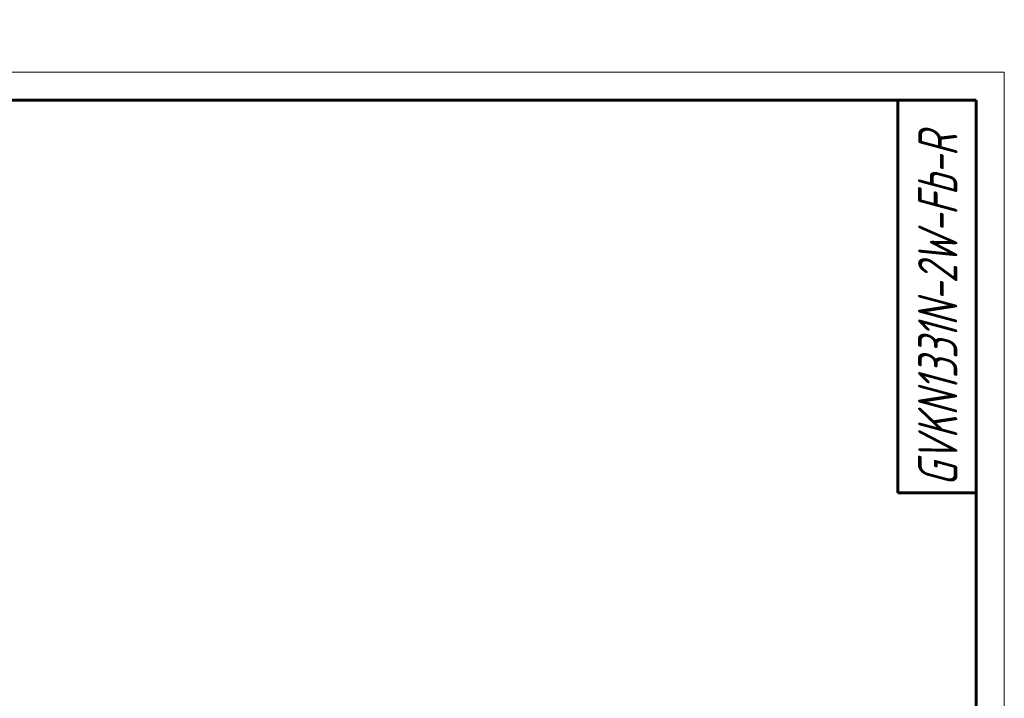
# Model space of a CAD drawing. Header units: millimetres. Extents: x -187 to 437, y 0 to 603.
# Tile 10 of 10: x 244 to 420, y 482 to 603. Entities that reach past the tile are written whole.
import ezdxf

# ---------------------------------------------------------------- set-up
doc = ezdxf.new("R2010")
doc.units = ezdxf.units.MM
doc.linetypes.add('K5LT_BASIC', pattern=[0])
doc.linetypes.add('K5LT_THIN', pattern=[0])
doc.styles.add('KTEXTSTYLE', font='txt', dxfattribs={"width": 0.96, "height": 5})

# ---------------------------------------------------------------- blocks, each defined once
blk = doc.blocks.new('U64')
at = {"color": 7, "linetype": 'K5LT_THIN', "lineweight": 18, "true_color": 0xffffff}
for p, q in [((0, 594), (420, 594)), ((420, 594), (420, 0))]:
    blk.add_line(p, q, dxfattribs=at)
at = {"color": 143, "linetype": 'K5LT_BASIC', "lineweight": 60, "true_color": 0x33acca}
for p, q in [((20, 589), (415, 589)), ((401, 519), (401, 589)), ((415, 589), (415, 5)), ((415, 519), (401, 519))]:
    blk.add_line(p, q, dxfattribs=at)
at = {"color": 7, "insert": (404.64, 520.12), "char_height": 7, "attachment_point": 1, "rotation": 90, "style": 'KTEXTSTYLE'}
blk.add_mtext('\\fArial|b0|c204|p34;\\H5.0;\\W1.000;\\Q15;\\fGOST Type AU|b0|i0|c204|p34;\\Q15;\\W0.870;\\H7.00;GVKN1331N-2W-Fb-R', dxfattribs=at)

msp = doc.modelspace()

# ---------------------------------------------------------------- block references
msp.add_blockref('U64', (0, 0))

doc.saveas('drawing.dxf')
